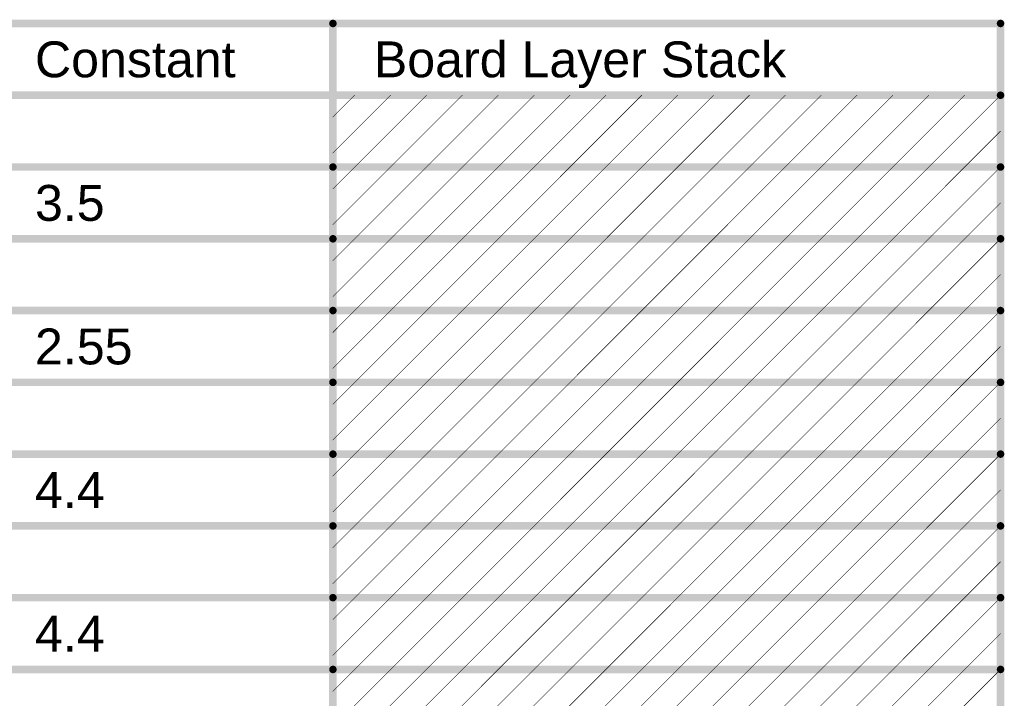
# Model space of a CAD drawing. Header units: inches. Extents: x -23 to 463, y -58 to 145.
# Tile 255 of 256: x 136 to 186, y 111 to 145. Entities that reach past the tile are written whole.
import ezdxf

# ---------------------------------------------------------------- set-up
doc = ezdxf.new("R2010")
doc.units = ezdxf.units.IN
doc.layers.add('Top Overlay', color=2, linetype='Continuous')
doc.styles.add('Arial', font='txt', dxfattribs={"height": 0.2})

msp = doc.modelspace()

# ---------------------------------------------------------------- linework, layer by layer
at = {"layer": 'Top Overlay'}
for points, const_width in [([(48.413, 145.198), (186.092, 145.198)], 0.381), ([(152.305, 87.094), (152.305, 145.198)], 0.381), ([(186.092, 87.094), (186.092, 145.198)], 0.381), ([(48.413, 141.566), (186.092, 141.566)], 0.381), ([(152.305, 140.463), (153.408, 141.566)], 0.0254), ([(152.305, 138.647), (155.224, 141.566)], 0.0254), ([(153.408, 137.935), (157.04, 141.566)], 0.0254), ([(155.224, 137.935), (158.856, 141.566)], 0.0254), ([(157.04, 137.935), (160.671, 141.566)], 0.0254), ([(158.856, 137.935), (162.487, 141.566)], 0.0254), ([(160.671, 137.935), (164.303, 141.566)], 0.0254), ([(162.487, 137.935), (166.119, 141.566)], 0.0254), ([(164.303, 137.935), (167.934, 141.566)], 0.0254), ([(166.119, 137.935), (169.75, 141.566)], 0.0254), ([(167.934, 137.935), (171.566, 141.566)], 0.0254), ([(169.75, 137.935), (173.382, 141.566)], 0.0254), ([(171.566, 137.935), (175.197, 141.566)], 0.0254), ([(173.382, 137.935), (177.013, 141.566)], 0.0254), ([(175.197, 137.935), (178.829, 141.566)], 0.0254), ([(177.013, 137.935), (180.645, 141.566)], 0.0254), ([(178.829, 137.935), (182.46, 141.566)], 0.0254), ([(180.645, 137.935), (184.276, 141.566)], 0.0254), ([(182.46, 137.935), (186.092, 141.566)], 0.0254), ([(184.276, 137.935), (186.092, 139.751)], 0.0254), ([(135.157, 137.935), (152.305, 137.935)], 0.381), ([(152.305, 137.935), (186.092, 137.935)], 0.381), ([(152.305, 136.831), (153.408, 137.935)], 0.0254), ([(152.305, 135.016), (155.224, 137.935)], 0.0254), ([(153.408, 134.303), (157.04, 137.935)], 0.0254), ([(155.224, 134.303), (158.856, 137.935)], 0.0254), ([(157.04, 134.303), (160.671, 137.935)], 0.0254), ([(158.856, 134.303), (162.487, 137.935)], 0.0254), ([(160.671, 134.303), (164.303, 137.935)], 0.0254), ([(162.487, 134.303), (166.119, 137.935)], 0.0254), ([(164.303, 134.303), (167.934, 137.935)], 0.0254), ([(166.119, 134.303), (169.75, 137.935)], 0.0254), ([(167.934, 134.303), (171.566, 137.935)], 0.0254), ([(169.75, 134.303), (173.382, 137.935)], 0.0254), ([(171.566, 134.303), (175.197, 137.935)], 0.0254), ([(173.382, 134.303), (177.013, 137.935)], 0.0254), ([(175.197, 134.303), (178.829, 137.935)], 0.0254), ([(177.013, 134.303), (180.645, 137.935)], 0.0254), ([(178.829, 134.303), (182.46, 137.935)], 0.0254), ([(180.645, 134.303), (184.276, 137.935)], 0.0254), ([(182.46, 134.303), (186.092, 137.935)], 0.0254), ([(184.276, 134.303), (186.092, 136.119)], 0.0254), ([(135.157, 134.303), (152.305, 134.303)], 0.381), ([(152.305, 134.303), (186.092, 134.303)], 0.381), ([(152.305, 133.2), (153.408, 134.303)], 0.0254), ([(152.305, 131.384), (155.224, 134.303)], 0.0254), ([(153.408, 130.672), (157.04, 134.303)], 0.0254), ([(155.224, 130.672), (158.856, 134.303)], 0.0254), ([(157.04, 130.672), (160.671, 134.303)], 0.0254), ([(158.856, 130.672), (162.487, 134.303)], 0.0254), ([(160.671, 130.672), (164.303, 134.303)], 0.0254), ([(162.487, 130.672), (166.119, 134.303)], 0.0254), ([(164.303, 130.672), (167.934, 134.303)], 0.0254), ([(166.119, 130.672), (169.75, 134.303)], 0.0254), ([(167.934, 130.672), (171.566, 134.303)], 0.0254), ([(169.75, 130.672), (173.382, 134.303)], 0.0254), ([(171.566, 130.672), (175.197, 134.303)], 0.0254), ([(173.382, 130.672), (177.013, 134.303)], 0.0254), ([(175.197, 130.672), (178.829, 134.303)], 0.0254), ([(177.013, 130.672), (180.645, 134.303)], 0.0254), ([(178.829, 130.672), (182.46, 134.303)], 0.0254), ([(180.645, 130.672), (184.276, 134.303)], 0.0254), ([(182.46, 130.672), (186.092, 134.303)], 0.0254), ([(184.276, 130.672), (186.092, 132.488)], 0.0254), ([(135.157, 130.672), (152.305, 130.672)], 0.381), ([(152.305, 130.672), (186.092, 130.672)], 0.381), ([(152.305, 129.568), (153.408, 130.672)], 0.0254), ([(152.305, 127.753), (155.224, 130.672)], 0.0254), ([(153.408, 127.04), (157.04, 130.672)], 0.0254), ([(155.224, 127.04), (158.856, 130.672)], 0.0254), ([(157.04, 127.04), (160.671, 130.672)], 0.0254), ([(158.856, 127.04), (162.487, 130.672)], 0.0254), ([(160.671, 127.04), (164.303, 130.672)], 0.0254), ([(162.487, 127.04), (166.119, 130.672)], 0.0254), ([(164.303, 127.04), (167.934, 130.672)], 0.0254), ([(166.119, 127.04), (169.75, 130.672)], 0.0254), ([(167.934, 127.04), (171.566, 130.672)], 0.0254), ([(169.75, 127.04), (173.382, 130.672)], 0.0254), ([(171.566, 127.04), (175.197, 130.672)], 0.0254), ([(173.382, 127.04), (177.013, 130.672)], 0.0254), ([(175.197, 127.04), (178.829, 130.672)], 0.0254), ([(177.013, 127.04), (180.645, 130.672)], 0.0254), ([(178.829, 127.04), (182.46, 130.672)], 0.0254), ([(180.645, 127.04), (184.276, 130.672)], 0.0254), ([(182.46, 127.04), (186.092, 130.672)], 0.0254), ([(184.276, 127.04), (186.092, 128.856)], 0.0254), ([(135.157, 127.04), (152.305, 127.04)], 0.381), ([(152.305, 127.04), (186.092, 127.04)], 0.381), ([(152.305, 125.937), (153.408, 127.04)], 0.0254), ([(152.305, 124.121), (155.224, 127.04)], 0.0254), ([(153.408, 123.409), (157.04, 127.04)], 0.0254), ([(155.224, 123.409), (158.856, 127.04)], 0.0254), ([(157.04, 123.409), (160.671, 127.04)], 0.0254), ([(158.856, 123.409), (162.487, 127.04)], 0.0254), ([(160.671, 123.409), (164.303, 127.04)], 0.0254), ([(162.487, 123.409), (166.119, 127.04)], 0.0254), ([(164.303, 123.409), (167.934, 127.04)], 0.0254), ([(166.119, 123.409), (169.75, 127.04)], 0.0254), ([(167.934, 123.409), (171.566, 127.04)], 0.0254), ([(169.75, 123.409), (173.382, 127.04)], 0.0254), ([(171.566, 123.409), (175.197, 127.04)], 0.0254), ([(173.382, 123.409), (177.013, 127.04)], 0.0254), ([(175.197, 123.409), (178.829, 127.04)], 0.0254), ([(177.013, 123.409), (180.645, 127.04)], 0.0254), ([(178.829, 123.409), (182.46, 127.04)], 0.0254), ([(180.645, 123.409), (184.276, 127.04)], 0.0254), ([(182.46, 123.409), (186.092, 127.04)], 0.0254), ([(184.276, 123.409), (186.092, 125.225)], 0.0254), ([(135.157, 123.409), (152.305, 123.409)], 0.381), ([(152.305, 123.409), (186.092, 123.409)], 0.381), ([(152.305, 122.305), (153.408, 123.409)], 0.0254), ([(152.305, 120.49), (155.224, 123.409)], 0.0254), ([(153.408, 119.777), (157.04, 123.409)], 0.0254), ([(155.224, 119.777), (158.856, 123.409)], 0.0254), ([(157.04, 119.777), (160.671, 123.409)], 0.0254), ([(158.856, 119.777), (162.487, 123.409)], 0.0254), ([(160.671, 119.777), (164.303, 123.409)], 0.0254), ([(162.487, 119.777), (166.119, 123.409)], 0.0254), ([(164.303, 119.777), (167.934, 123.409)], 0.0254), ([(166.119, 119.777), (169.75, 123.409)], 0.0254), ([(167.934, 119.777), (171.566, 123.409)], 0.0254), ([(169.75, 119.777), (173.382, 123.409)], 0.0254), ([(171.566, 119.777), (175.197, 123.409)], 0.0254), ([(173.382, 119.777), (177.013, 123.409)], 0.0254), ([(175.197, 119.777), (178.829, 123.409)], 0.0254), ([(177.013, 119.777), (180.645, 123.409)], 0.0254), ([(178.829, 119.777), (182.46, 123.409)], 0.0254), ([(180.645, 119.777), (184.276, 123.409)], 0.0254), ([(182.46, 119.777), (186.092, 123.409)], 0.0254), ([(184.276, 119.777), (186.092, 121.593)], 0.0254), ([(135.157, 119.777), (152.305, 119.777)], 0.381), ([(152.305, 119.777), (186.092, 119.777)], 0.381), ([(152.305, 118.674), (153.408, 119.777)], 0.0254), ([(152.305, 116.858), (155.224, 119.777)], 0.0254), ([(153.408, 116.146), (157.04, 119.777)], 0.0254), ([(155.224, 116.146), (158.856, 119.777)], 0.0254), ([(157.04, 116.146), (160.671, 119.777)], 0.0254), ([(158.856, 116.146), (162.487, 119.777)], 0.0254), ([(160.671, 116.146), (164.303, 119.777)], 0.0254), ([(162.487, 116.146), (166.119, 119.777)], 0.0254), ([(164.303, 116.146), (167.934, 119.777)], 0.0254), ([(166.119, 116.146), (169.75, 119.777)], 0.0254), ([(167.934, 116.146), (171.566, 119.777)], 0.0254), ([(169.75, 116.146), (173.382, 119.777)], 0.0254), ([(171.566, 116.146), (175.197, 119.777)], 0.0254), ([(173.382, 116.146), (177.013, 119.777)], 0.0254), ([(175.197, 116.146), (178.829, 119.777)], 0.0254), ([(177.013, 116.146), (180.645, 119.777)], 0.0254), ([(178.829, 116.146), (182.46, 119.777)], 0.0254), ([(180.645, 116.146), (184.276, 119.777)], 0.0254), ([(182.46, 116.146), (186.092, 119.777)], 0.0254), ([(184.276, 116.146), (186.092, 117.962)], 0.0254), ([(135.157, 116.146), (152.305, 116.146)], 0.381), ([(152.305, 116.146), (186.092, 116.146)], 0.381), ([(152.305, 115.042), (153.408, 116.146)], 0.0254), ([(152.305, 113.227), (155.224, 116.146)], 0.0254), ([(153.408, 112.515), (157.04, 116.146)], 0.0254), ([(155.224, 112.515), (158.856, 116.146)], 0.0254), ([(157.04, 112.515), (160.671, 116.146)], 0.0254), ([(158.856, 112.515), (162.487, 116.146)], 0.0254), ([(160.671, 112.515), (164.303, 116.146)], 0.0254), ([(162.487, 112.515), (166.119, 116.146)], 0.0254), ([(164.303, 112.515), (167.934, 116.146)], 0.0254), ([(166.119, 112.515), (169.75, 116.146)], 0.0254), ([(167.934, 112.515), (171.566, 116.146)], 0.0254), ([(169.75, 112.515), (173.382, 116.146)], 0.0254), ([(171.566, 112.515), (175.197, 116.146)], 0.0254), ([(173.382, 112.515), (177.013, 116.146)], 0.0254), ([(175.197, 112.515), (178.829, 116.146)], 0.0254), ([(177.013, 112.515), (180.645, 116.146)], 0.0254), ([(178.829, 112.515), (182.46, 116.146)], 0.0254), ([(180.645, 112.515), (184.276, 116.146)], 0.0254), ([(182.46, 112.515), (186.092, 116.146)], 0.0254), ([(184.276, 112.515), (186.092, 114.33)], 0.0254), ([(135.157, 112.515), (152.305, 112.515)], 0.381), ([(152.305, 112.515), (186.092, 112.515)], 0.381), ([(152.305, 111.411), (153.408, 112.515)], 0.0254), ([(152.305, 109.595), (155.224, 112.515)], 0.0254), ([(153.408, 108.883), (157.04, 112.515)], 0.0254), ([(155.224, 108.883), (158.856, 112.515)], 0.0254), ([(157.04, 108.883), (160.671, 112.515)], 0.0254), ([(158.856, 108.883), (162.487, 112.515)], 0.0254), ([(160.671, 108.883), (164.303, 112.515)], 0.0254), ([(162.487, 108.883), (166.119, 112.515)], 0.0254), ([(164.303, 108.883), (167.934, 112.515)], 0.0254), ([(166.119, 108.883), (169.75, 112.515)], 0.0254), ([(167.934, 108.883), (171.566, 112.515)], 0.0254), ([(169.75, 108.883), (173.382, 112.515)], 0.0254), ([(171.566, 108.883), (175.197, 112.515)], 0.0254), ([(173.382, 108.883), (177.013, 112.515)], 0.0254), ([(175.197, 108.883), (178.829, 112.515)], 0.0254), ([(177.013, 108.883), (180.645, 112.515)], 0.0254), ([(178.829, 108.883), (182.46, 112.515)], 0.0254), ([(180.645, 108.883), (184.276, 112.515)], 0.0254), ([(182.46, 108.883), (186.092, 112.515)], 0.0254)]:
    msp.add_lwpolyline(points, dxfattribs=dict(at, const_width=const_width))
for points, const_width in [([(152.21, 145.198, 1), (152.4, 145.198, 1)], 0.191), ([(185.997, 145.198, 1), (186.187, 145.198, 1)], 0.191), ([(185.997, 145.198, 1), (186.187, 145.198, 1)], 0.191), ([(153.402, 141.566, 1), (153.415, 141.566, 1)], 0.0127), ([(155.218, 141.566, 1), (155.231, 141.566, 1)], 0.0127), ([(157.034, 141.566, 1), (157.046, 141.566, 1)], 0.0127), ([(158.849, 141.566, 1), (158.862, 141.566, 1)], 0.0127), ([(160.665, 141.566, 1), (160.678, 141.566, 1)], 0.0127), ([(162.481, 141.566, 1), (162.494, 141.566, 1)], 0.0127), ([(164.297, 141.566, 1), (164.309, 141.566, 1)], 0.0127), ([(166.112, 141.566, 1), (166.125, 141.566, 1)], 0.0127), ([(167.928, 141.566, 1), (167.941, 141.566, 1)], 0.0127), ([(169.744, 141.566, 1), (169.756, 141.566, 1)], 0.0127), ([(171.56, 141.566, 1), (171.572, 141.566, 1)], 0.0127), ([(173.375, 141.566, 1), (173.388, 141.566, 1)], 0.0127), ([(175.191, 141.566, 1), (175.204, 141.566, 1)], 0.0127), ([(177.007, 141.566, 1), (177.019, 141.566, 1)], 0.0127), ([(178.823, 141.566, 1), (178.835, 141.566, 1)], 0.0127), ([(180.638, 141.566, 1), (180.651, 141.566, 1)], 0.0127), ([(182.454, 141.566, 1), (182.467, 141.566, 1)], 0.0127), ([(184.27, 141.566, 1), (184.282, 141.566, 1)], 0.0127), ([(185.997, 141.566, 1), (186.187, 141.566, 1)], 0.191), ([(186.085, 141.566, 1), (186.098, 141.566, 1)], 0.0127), ([(152.298, 140.463, 1), (152.311, 140.463, 1)], 0.0127), ([(186.085, 139.751, 1), (186.098, 139.751, 1)], 0.0127), ([(152.298, 138.647, 1), (152.311, 138.647, 1)], 0.0127), ([(152.21, 137.935, 1), (152.4, 137.935, 1)], 0.191), ([(152.21, 137.935, 1), (152.4, 137.935, 1)], 0.191), ([(185.997, 137.935, 1), (186.187, 137.935, 1)], 0.191), ([(153.402, 137.935, 1), (153.415, 137.935, 1)], 0.0127), ([(153.402, 137.935, 1), (153.415, 137.935, 1)], 0.0127), ([(155.218, 137.935, 1), (155.231, 137.935, 1)], 0.0127), ([(155.218, 137.935, 1), (155.231, 137.935, 1)], 0.0127), ([(157.034, 137.935, 1), (157.046, 137.935, 1)], 0.0127), ([(157.034, 137.935, 1), (157.046, 137.935, 1)], 0.0127), ([(158.849, 137.935, 1), (158.862, 137.935, 1)], 0.0127), ([(158.849, 137.935, 1), (158.862, 137.935, 1)], 0.0127), ([(160.665, 137.935, 1), (160.678, 137.935, 1)], 0.0127), ([(160.665, 137.935, 1), (160.678, 137.935, 1)], 0.0127), ([(162.481, 137.935, 1), (162.494, 137.935, 1)], 0.0127), ([(162.481, 137.935, 1), (162.494, 137.935, 1)], 0.0127), ([(164.297, 137.935, 1), (164.309, 137.935, 1)], 0.0127), ([(164.297, 137.935, 1), (164.309, 137.935, 1)], 0.0127), ([(166.112, 137.935, 1), (166.125, 137.935, 1)], 0.0127), ([(166.112, 137.935, 1), (166.125, 137.935, 1)], 0.0127), ([(167.928, 137.935, 1), (167.941, 137.935, 1)], 0.0127), ([(167.928, 137.935, 1), (167.941, 137.935, 1)], 0.0127), ([(169.744, 137.935, 1), (169.756, 137.935, 1)], 0.0127), ([(169.744, 137.935, 1), (169.756, 137.935, 1)], 0.0127), ([(171.56, 137.935, 1), (171.572, 137.935, 1)], 0.0127), ([(171.56, 137.935, 1), (171.572, 137.935, 1)], 0.0127), ([(173.375, 137.935, 1), (173.388, 137.935, 1)], 0.0127), ([(173.375, 137.935, 1), (173.388, 137.935, 1)], 0.0127), ([(175.191, 137.935, 1), (175.204, 137.935, 1)], 0.0127), ([(175.191, 137.935, 1), (175.204, 137.935, 1)], 0.0127), ([(177.007, 137.935, 1), (177.019, 137.935, 1)], 0.0127), ([(177.007, 137.935, 1), (177.019, 137.935, 1)], 0.0127), ([(178.823, 137.935, 1), (178.835, 137.935, 1)], 0.0127), ([(178.823, 137.935, 1), (178.835, 137.935, 1)], 0.0127), ([(180.638, 137.935, 1), (180.651, 137.935, 1)], 0.0127), ([(180.638, 137.935, 1), (180.651, 137.935, 1)], 0.0127), ([(182.454, 137.935, 1), (182.467, 137.935, 1)], 0.0127), ([(182.454, 137.935, 1), (182.467, 137.935, 1)], 0.0127), ([(184.27, 137.935, 1), (184.282, 137.935, 1)], 0.0127), ([(184.27, 137.935, 1), (184.282, 137.935, 1)], 0.0127), ([(186.085, 137.935, 1), (186.098, 137.935, 1)], 0.0127), ([(152.298, 136.831, 1), (152.311, 136.831, 1)], 0.0127), ([(186.085, 136.119, 1), (186.098, 136.119, 1)], 0.0127), ([(152.298, 135.016, 1), (152.311, 135.016, 1)], 0.0127), ([(152.21, 134.303, 1), (152.4, 134.303, 1)], 0.191), ([(152.21, 134.303, 1), (152.4, 134.303, 1)], 0.191), ([(153.402, 134.303, 1), (153.415, 134.303, 1)], 0.0127), ([(153.402, 134.303, 1), (153.415, 134.303, 1)], 0.0127), ([(155.218, 134.303, 1), (155.231, 134.303, 1)], 0.0127), ([(155.218, 134.303, 1), (155.231, 134.303, 1)], 0.0127), ([(157.034, 134.303, 1), (157.046, 134.303, 1)], 0.0127), ([(157.034, 134.303, 1), (157.046, 134.303, 1)], 0.0127), ([(158.849, 134.303, 1), (158.862, 134.303, 1)], 0.0127), ([(158.849, 134.303, 1), (158.862, 134.303, 1)], 0.0127), ([(160.665, 134.303, 1), (160.678, 134.303, 1)], 0.0127), ([(160.665, 134.303, 1), (160.678, 134.303, 1)], 0.0127), ([(162.481, 134.303, 1), (162.494, 134.303, 1)], 0.0127), ([(162.481, 134.303, 1), (162.494, 134.303, 1)], 0.0127), ([(164.297, 134.303, 1), (164.309, 134.303, 1)], 0.0127), ([(164.297, 134.303, 1), (164.309, 134.303, 1)], 0.0127), ([(166.112, 134.303, 1), (166.125, 134.303, 1)], 0.0127), ([(166.112, 134.303, 1), (166.125, 134.303, 1)], 0.0127), ([(167.928, 134.303, 1), (167.941, 134.303, 1)], 0.0127), ([(167.928, 134.303, 1), (167.941, 134.303, 1)], 0.0127), ([(169.744, 134.303, 1), (169.756, 134.303, 1)], 0.0127), ([(169.744, 134.303, 1), (169.756, 134.303, 1)], 0.0127), ([(171.56, 134.303, 1), (171.572, 134.303, 1)], 0.0127), ([(171.56, 134.303, 1), (171.572, 134.303, 1)], 0.0127), ([(173.375, 134.303, 1), (173.388, 134.303, 1)], 0.0127), ([(173.375, 134.303, 1), (173.388, 134.303, 1)], 0.0127), ([(175.191, 134.303, 1), (175.204, 134.303, 1)], 0.0127), ([(175.191, 134.303, 1), (175.204, 134.303, 1)], 0.0127), ([(177.007, 134.303, 1), (177.019, 134.303, 1)], 0.0127), ([(177.007, 134.303, 1), (177.019, 134.303, 1)], 0.0127), ([(178.823, 134.303, 1), (178.835, 134.303, 1)], 0.0127), ([(178.823, 134.303, 1), (178.835, 134.303, 1)], 0.0127), ([(180.638, 134.303, 1), (180.651, 134.303, 1)], 0.0127), ([(180.638, 134.303, 1), (180.651, 134.303, 1)], 0.0127), ([(182.454, 134.303, 1), (182.467, 134.303, 1)], 0.0127), ([(182.454, 134.303, 1), (182.467, 134.303, 1)], 0.0127), ([(184.27, 134.303, 1), (184.282, 134.303, 1)], 0.0127), ([(184.27, 134.303, 1), (184.282, 134.303, 1)], 0.0127), ([(185.997, 134.303, 1), (186.187, 134.303, 1)], 0.191), ([(186.085, 134.303, 1), (186.098, 134.303, 1)], 0.0127), ([(152.298, 133.2, 1), (152.311, 133.2, 1)], 0.0127), ([(186.085, 132.488, 1), (186.098, 132.488, 1)], 0.0127), ([(152.298, 131.384, 1), (152.311, 131.384, 1)], 0.0127), ([(152.21, 130.672, 1), (152.4, 130.672, 1)], 0.191), ([(152.21, 130.672, 1), (152.4, 130.672, 1)], 0.191), ([(153.402, 130.672, 1), (153.415, 130.672, 1)], 0.0127), ([(153.402, 130.672, 1), (153.415, 130.672, 1)], 0.0127), ([(155.218, 130.672, 1), (155.231, 130.672, 1)], 0.0127), ([(155.218, 130.672, 1), (155.231, 130.672, 1)], 0.0127), ([(157.034, 130.672, 1), (157.046, 130.672, 1)], 0.0127), ([(157.034, 130.672, 1), (157.046, 130.672, 1)], 0.0127), ([(158.849, 130.672, 1), (158.862, 130.672, 1)], 0.0127), ([(158.849, 130.672, 1), (158.862, 130.672, 1)], 0.0127), ([(160.665, 130.672, 1), (160.678, 130.672, 1)], 0.0127), ([(160.665, 130.672, 1), (160.678, 130.672, 1)], 0.0127), ([(162.481, 130.672, 1), (162.494, 130.672, 1)], 0.0127), ([(162.481, 130.672, 1), (162.494, 130.672, 1)], 0.0127), ([(164.297, 130.672, 1), (164.309, 130.672, 1)], 0.0127), ([(164.297, 130.672, 1), (164.309, 130.672, 1)], 0.0127), ([(166.112, 130.672, 1), (166.125, 130.672, 1)], 0.0127), ([(166.112, 130.672, 1), (166.125, 130.672, 1)], 0.0127), ([(167.928, 130.672, 1), (167.941, 130.672, 1)], 0.0127), ([(167.928, 130.672, 1), (167.941, 130.672, 1)], 0.0127), ([(169.744, 130.672, 1), (169.756, 130.672, 1)], 0.0127), ([(169.744, 130.672, 1), (169.756, 130.672, 1)], 0.0127), ([(171.56, 130.672, 1), (171.572, 130.672, 1)], 0.0127), ([(171.56, 130.672, 1), (171.572, 130.672, 1)], 0.0127), ([(173.375, 130.672, 1), (173.388, 130.672, 1)], 0.0127), ([(173.375, 130.672, 1), (173.388, 130.672, 1)], 0.0127), ([(175.191, 130.672, 1), (175.204, 130.672, 1)], 0.0127), ([(175.191, 130.672, 1), (175.204, 130.672, 1)], 0.0127), ([(177.007, 130.672, 1), (177.019, 130.672, 1)], 0.0127), ([(177.007, 130.672, 1), (177.019, 130.672, 1)], 0.0127), ([(178.823, 130.672, 1), (178.835, 130.672, 1)], 0.0127), ([(178.823, 130.672, 1), (178.835, 130.672, 1)], 0.0127), ([(180.638, 130.672, 1), (180.651, 130.672, 1)], 0.0127), ([(180.638, 130.672, 1), (180.651, 130.672, 1)], 0.0127), ([(182.454, 130.672, 1), (182.467, 130.672, 1)], 0.0127), ([(182.454, 130.672, 1), (182.467, 130.672, 1)], 0.0127), ([(184.27, 130.672, 1), (184.282, 130.672, 1)], 0.0127), ([(184.27, 130.672, 1), (184.282, 130.672, 1)], 0.0127), ([(185.997, 130.672, 1), (186.187, 130.672, 1)], 0.191), ([(186.085, 130.672, 1), (186.098, 130.672, 1)], 0.0127), ([(152.298, 129.568, 1), (152.311, 129.568, 1)], 0.0127), ([(186.085, 128.856, 1), (186.098, 128.856, 1)], 0.0127), ([(152.298, 127.753, 1), (152.311, 127.753, 1)], 0.0127), ([(152.21, 127.04, 1), (152.4, 127.04, 1)], 0.191), ([(152.21, 127.04, 1), (152.4, 127.04, 1)], 0.191), ([(185.997, 127.04, 1), (186.187, 127.04, 1)], 0.191), ([(153.402, 127.04, 1), (153.415, 127.04, 1)], 0.0127), ([(153.402, 127.04, 1), (153.415, 127.04, 1)], 0.0127), ([(155.218, 127.04, 1), (155.231, 127.04, 1)], 0.0127), ([(155.218, 127.04, 1), (155.231, 127.04, 1)], 0.0127), ([(157.034, 127.04, 1), (157.046, 127.04, 1)], 0.0127), ([(157.034, 127.04, 1), (157.046, 127.04, 1)], 0.0127), ([(158.849, 127.04, 1), (158.862, 127.04, 1)], 0.0127), ([(158.849, 127.04, 1), (158.862, 127.04, 1)], 0.0127), ([(160.665, 127.04, 1), (160.678, 127.04, 1)], 0.0127), ([(160.665, 127.04, 1), (160.678, 127.04, 1)], 0.0127), ([(162.481, 127.04, 1), (162.494, 127.04, 1)], 0.0127), ([(162.481, 127.04, 1), (162.494, 127.04, 1)], 0.0127), ([(164.297, 127.04, 1), (164.309, 127.04, 1)], 0.0127), ([(164.297, 127.04, 1), (164.309, 127.04, 1)], 0.0127), ([(166.112, 127.04, 1), (166.125, 127.04, 1)], 0.0127), ([(166.112, 127.04, 1), (166.125, 127.04, 1)], 0.0127), ([(167.928, 127.04, 1), (167.941, 127.04, 1)], 0.0127), ([(167.928, 127.04, 1), (167.941, 127.04, 1)], 0.0127), ([(169.744, 127.04, 1), (169.756, 127.04, 1)], 0.0127), ([(169.744, 127.04, 1), (169.756, 127.04, 1)], 0.0127), ([(171.56, 127.04, 1), (171.572, 127.04, 1)], 0.0127), ([(171.56, 127.04, 1), (171.572, 127.04, 1)], 0.0127), ([(173.375, 127.04, 1), (173.388, 127.04, 1)], 0.0127), ([(173.375, 127.04, 1), (173.388, 127.04, 1)], 0.0127), ([(175.191, 127.04, 1), (175.204, 127.04, 1)], 0.0127), ([(175.191, 127.04, 1), (175.204, 127.04, 1)], 0.0127), ([(177.007, 127.04, 1), (177.019, 127.04, 1)], 0.0127), ([(177.007, 127.04, 1), (177.019, 127.04, 1)], 0.0127), ([(178.823, 127.04, 1), (178.835, 127.04, 1)], 0.0127), ([(178.823, 127.04, 1), (178.835, 127.04, 1)], 0.0127), ([(180.638, 127.04, 1), (180.651, 127.04, 1)], 0.0127), ([(180.638, 127.04, 1), (180.651, 127.04, 1)], 0.0127), ([(182.454, 127.04, 1), (182.467, 127.04, 1)], 0.0127), ([(182.454, 127.04, 1), (182.467, 127.04, 1)], 0.0127), ([(184.27, 127.04, 1), (184.282, 127.04, 1)], 0.0127), ([(184.27, 127.04, 1), (184.282, 127.04, 1)], 0.0127), ([(186.085, 127.04, 1), (186.098, 127.04, 1)], 0.0127), ([(152.298, 125.937, 1), (152.311, 125.937, 1)], 0.0127), ([(186.085, 125.225, 1), (186.098, 125.225, 1)], 0.0127), ([(152.298, 124.121, 1), (152.311, 124.121, 1)], 0.0127), ([(152.21, 123.409, 1), (152.4, 123.409, 1)], 0.191), ([(152.21, 123.409, 1), (152.4, 123.409, 1)], 0.191), ([(185.997, 123.409, 1), (186.187, 123.409, 1)], 0.191), ([(153.402, 123.409, 1), (153.415, 123.409, 1)], 0.0127), ([(153.402, 123.409, 1), (153.415, 123.409, 1)], 0.0127), ([(155.218, 123.409, 1), (155.231, 123.409, 1)], 0.0127), ([(155.218, 123.409, 1), (155.231, 123.409, 1)], 0.0127), ([(157.034, 123.409, 1), (157.046, 123.409, 1)], 0.0127), ([(157.034, 123.409, 1), (157.046, 123.409, 1)], 0.0127), ([(158.849, 123.409, 1), (158.862, 123.409, 1)], 0.0127), ([(158.849, 123.409, 1), (158.862, 123.409, 1)], 0.0127), ([(160.665, 123.409, 1), (160.678, 123.409, 1)], 0.0127), ([(160.665, 123.409, 1), (160.678, 123.409, 1)], 0.0127), ([(162.481, 123.409, 1), (162.494, 123.409, 1)], 0.0127), ([(162.481, 123.409, 1), (162.494, 123.409, 1)], 0.0127), ([(164.297, 123.409, 1), (164.309, 123.409, 1)], 0.0127), ([(164.297, 123.409, 1), (164.309, 123.409, 1)], 0.0127), ([(166.112, 123.409, 1), (166.125, 123.409, 1)], 0.0127), ([(166.112, 123.409, 1), (166.125, 123.409, 1)], 0.0127), ([(167.928, 123.409, 1), (167.941, 123.409, 1)], 0.0127), ([(167.928, 123.409, 1), (167.941, 123.409, 1)], 0.0127), ([(169.744, 123.409, 1), (169.756, 123.409, 1)], 0.0127), ([(169.744, 123.409, 1), (169.756, 123.409, 1)], 0.0127), ([(171.56, 123.409, 1), (171.572, 123.409, 1)], 0.0127), ([(171.56, 123.409, 1), (171.572, 123.409, 1)], 0.0127), ([(173.375, 123.409, 1), (173.388, 123.409, 1)], 0.0127), ([(173.375, 123.409, 1), (173.388, 123.409, 1)], 0.0127), ([(175.191, 123.409, 1), (175.204, 123.409, 1)], 0.0127), ([(175.191, 123.409, 1), (175.204, 123.409, 1)], 0.0127), ([(177.007, 123.409, 1), (177.019, 123.409, 1)], 0.0127), ([(177.007, 123.409, 1), (177.019, 123.409, 1)], 0.0127), ([(178.823, 123.409, 1), (178.835, 123.409, 1)], 0.0127), ([(178.823, 123.409, 1), (178.835, 123.409, 1)], 0.0127), ([(180.638, 123.409, 1), (180.651, 123.409, 1)], 0.0127), ([(180.638, 123.409, 1), (180.651, 123.409, 1)], 0.0127), ([(182.454, 123.409, 1), (182.467, 123.409, 1)], 0.0127), ([(182.454, 123.409, 1), (182.467, 123.409, 1)], 0.0127), ([(184.27, 123.409, 1), (184.282, 123.409, 1)], 0.0127), ([(184.27, 123.409, 1), (184.282, 123.409, 1)], 0.0127), ([(186.085, 123.409, 1), (186.098, 123.409, 1)], 0.0127), ([(152.298, 122.305, 1), (152.311, 122.305, 1)], 0.0127), ([(186.085, 121.593, 1), (186.098, 121.593, 1)], 0.0127), ([(152.298, 120.49, 1), (152.311, 120.49, 1)], 0.0127), ([(152.21, 119.777, 1), (152.4, 119.777, 1)], 0.191), ([(152.21, 119.777, 1), (152.4, 119.777, 1)], 0.191), ([(153.402, 119.777, 1), (153.415, 119.777, 1)], 0.0127), ([(153.402, 119.777, 1), (153.415, 119.777, 1)], 0.0127), ([(155.218, 119.777, 1), (155.231, 119.777, 1)], 0.0127), ([(155.218, 119.777, 1), (155.231, 119.777, 1)], 0.0127), ([(157.034, 119.777, 1), (157.046, 119.777, 1)], 0.0127), ([(157.034, 119.777, 1), (157.046, 119.777, 1)], 0.0127), ([(158.849, 119.777, 1), (158.862, 119.777, 1)], 0.0127), ([(158.849, 119.777, 1), (158.862, 119.777, 1)], 0.0127), ([(160.665, 119.777, 1), (160.678, 119.777, 1)], 0.0127), ([(160.665, 119.777, 1), (160.678, 119.777, 1)], 0.0127), ([(162.481, 119.777, 1), (162.494, 119.777, 1)], 0.0127), ([(162.481, 119.777, 1), (162.494, 119.777, 1)], 0.0127), ([(164.297, 119.777, 1), (164.309, 119.777, 1)], 0.0127), ([(164.297, 119.777, 1), (164.309, 119.777, 1)], 0.0127), ([(166.112, 119.777, 1), (166.125, 119.777, 1)], 0.0127), ([(166.112, 119.777, 1), (166.125, 119.777, 1)], 0.0127), ([(167.928, 119.777, 1), (167.941, 119.777, 1)], 0.0127), ([(167.928, 119.777, 1), (167.941, 119.777, 1)], 0.0127), ([(169.744, 119.777, 1), (169.756, 119.777, 1)], 0.0127), ([(169.744, 119.777, 1), (169.756, 119.777, 1)], 0.0127), ([(171.56, 119.777, 1), (171.572, 119.777, 1)], 0.0127), ([(171.56, 119.777, 1), (171.572, 119.777, 1)], 0.0127), ([(173.375, 119.777, 1), (173.388, 119.777, 1)], 0.0127), ([(173.375, 119.777, 1), (173.388, 119.777, 1)], 0.0127), ([(175.191, 119.777, 1), (175.204, 119.777, 1)], 0.0127), ([(175.191, 119.777, 1), (175.204, 119.777, 1)], 0.0127), ([(177.007, 119.777, 1), (177.019, 119.777, 1)], 0.0127), ([(177.007, 119.777, 1), (177.019, 119.777, 1)], 0.0127), ([(178.823, 119.777, 1), (178.835, 119.777, 1)], 0.0127), ([(178.823, 119.777, 1), (178.835, 119.777, 1)], 0.0127), ([(180.638, 119.777, 1), (180.651, 119.777, 1)], 0.0127), ([(180.638, 119.777, 1), (180.651, 119.777, 1)], 0.0127), ([(182.454, 119.777, 1), (182.467, 119.777, 1)], 0.0127), ([(182.454, 119.777, 1), (182.467, 119.777, 1)], 0.0127), ([(184.27, 119.777, 1), (184.282, 119.777, 1)], 0.0127), ([(184.27, 119.777, 1), (184.282, 119.777, 1)], 0.0127), ([(185.997, 119.777, 1), (186.187, 119.777, 1)], 0.191), ([(186.085, 119.777, 1), (186.098, 119.777, 1)], 0.0127), ([(152.298, 118.674, 1), (152.311, 118.674, 1)], 0.0127), ([(186.085, 117.962, 1), (186.098, 117.962, 1)], 0.0127), ([(152.298, 116.858, 1), (152.311, 116.858, 1)], 0.0127), ([(152.21, 116.146, 1), (152.4, 116.146, 1)], 0.191), ([(152.21, 116.146, 1), (152.4, 116.146, 1)], 0.191), ([(153.402, 116.146, 1), (153.415, 116.146, 1)], 0.0127), ([(153.402, 116.146, 1), (153.415, 116.146, 1)], 0.0127), ([(155.218, 116.146, 1), (155.231, 116.146, 1)], 0.0127), ([(155.218, 116.146, 1), (155.231, 116.146, 1)], 0.0127), ([(157.034, 116.146, 1), (157.046, 116.146, 1)], 0.0127), ([(157.034, 116.146, 1), (157.046, 116.146, 1)], 0.0127), ([(158.849, 116.146, 1), (158.862, 116.146, 1)], 0.0127), ([(158.849, 116.146, 1), (158.862, 116.146, 1)], 0.0127), ([(160.665, 116.146, 1), (160.678, 116.146, 1)], 0.0127), ([(160.665, 116.146, 1), (160.678, 116.146, 1)], 0.0127), ([(162.481, 116.146, 1), (162.494, 116.146, 1)], 0.0127), ([(162.481, 116.146, 1), (162.494, 116.146, 1)], 0.0127), ([(164.297, 116.146, 1), (164.309, 116.146, 1)], 0.0127), ([(164.297, 116.146, 1), (164.309, 116.146, 1)], 0.0127), ([(166.112, 116.146, 1), (166.125, 116.146, 1)], 0.0127), ([(166.112, 116.146, 1), (166.125, 116.146, 1)], 0.0127), ([(167.928, 116.146, 1), (167.941, 116.146, 1)], 0.0127), ([(167.928, 116.146, 1), (167.941, 116.146, 1)], 0.0127), ([(169.744, 116.146, 1), (169.756, 116.146, 1)], 0.0127), ([(169.744, 116.146, 1), (169.756, 116.146, 1)], 0.0127), ([(171.56, 116.146, 1), (171.572, 116.146, 1)], 0.0127), ([(171.56, 116.146, 1), (171.572, 116.146, 1)], 0.0127), ([(173.375, 116.146, 1), (173.388, 116.146, 1)], 0.0127), ([(173.375, 116.146, 1), (173.388, 116.146, 1)], 0.0127), ([(175.191, 116.146, 1), (175.204, 116.146, 1)], 0.0127), ([(175.191, 116.146, 1), (175.204, 116.146, 1)], 0.0127), ([(177.007, 116.146, 1), (177.019, 116.146, 1)], 0.0127), ([(177.007, 116.146, 1), (177.019, 116.146, 1)], 0.0127), ([(178.823, 116.146, 1), (178.835, 116.146, 1)], 0.0127), ([(178.823, 116.146, 1), (178.835, 116.146, 1)], 0.0127), ([(180.638, 116.146, 1), (180.651, 116.146, 1)], 0.0127), ([(180.638, 116.146, 1), (180.651, 116.146, 1)], 0.0127), ([(182.454, 116.146, 1), (182.467, 116.146, 1)], 0.0127), ([(182.454, 116.146, 1), (182.467, 116.146, 1)], 0.0127), ([(184.27, 116.146, 1), (184.282, 116.146, 1)], 0.0127), ([(184.27, 116.146, 1), (184.282, 116.146, 1)], 0.0127), ([(185.997, 116.146, 1), (186.187, 116.146, 1)], 0.191), ([(186.085, 116.146, 1), (186.098, 116.146, 1)], 0.0127), ([(152.298, 115.042, 1), (152.311, 115.042, 1)], 0.0127), ([(186.085, 114.33, 1), (186.098, 114.33, 1)], 0.0127), ([(152.298, 113.227, 1), (152.311, 113.227, 1)], 0.0127), ([(152.21, 112.515, 1), (152.4, 112.515, 1)], 0.191), ([(152.21, 112.515, 1), (152.4, 112.515, 1)], 0.191), ([(185.997, 112.515, 1), (186.187, 112.515, 1)], 0.191), ([(153.402, 112.515, 1), (153.415, 112.515, 1)], 0.0127), ([(153.402, 112.515, 1), (153.415, 112.515, 1)], 0.0127), ([(155.218, 112.515, 1), (155.231, 112.515, 1)], 0.0127), ([(155.218, 112.515, 1), (155.231, 112.515, 1)], 0.0127), ([(157.034, 112.515, 1), (157.046, 112.515, 1)], 0.0127), ([(157.034, 112.515, 1), (157.046, 112.515, 1)], 0.0127), ([(158.849, 112.515, 1), (158.862, 112.515, 1)], 0.0127), ([(158.849, 112.515, 1), (158.862, 112.515, 1)], 0.0127), ([(160.665, 112.515, 1), (160.678, 112.515, 1)], 0.0127), ([(160.665, 112.515, 1), (160.678, 112.515, 1)], 0.0127), ([(162.481, 112.515, 1), (162.494, 112.515, 1)], 0.0127), ([(162.481, 112.515, 1), (162.494, 112.515, 1)], 0.0127), ([(164.297, 112.515, 1), (164.309, 112.515, 1)], 0.0127), ([(164.297, 112.515, 1), (164.309, 112.515, 1)], 0.0127), ([(166.112, 112.515, 1), (166.125, 112.515, 1)], 0.0127), ([(166.112, 112.515, 1), (166.125, 112.515, 1)], 0.0127), ([(167.928, 112.515, 1), (167.941, 112.515, 1)], 0.0127), ([(167.928, 112.515, 1), (167.941, 112.515, 1)], 0.0127), ([(169.744, 112.515, 1), (169.756, 112.515, 1)], 0.0127), ([(169.744, 112.515, 1), (169.756, 112.515, 1)], 0.0127), ([(171.56, 112.515, 1), (171.572, 112.515, 1)], 0.0127), ([(171.56, 112.515, 1), (171.572, 112.515, 1)], 0.0127), ([(173.375, 112.515, 1), (173.388, 112.515, 1)], 0.0127), ([(173.375, 112.515, 1), (173.388, 112.515, 1)], 0.0127), ([(175.191, 112.515, 1), (175.204, 112.515, 1)], 0.0127), ([(175.191, 112.515, 1), (175.204, 112.515, 1)], 0.0127), ([(177.007, 112.515, 1), (177.019, 112.515, 1)], 0.0127), ([(177.007, 112.515, 1), (177.019, 112.515, 1)], 0.0127), ([(178.823, 112.515, 1), (178.835, 112.515, 1)], 0.0127), ([(178.823, 112.515, 1), (178.835, 112.515, 1)], 0.0127), ([(180.638, 112.515, 1), (180.651, 112.515, 1)], 0.0127), ([(180.638, 112.515, 1), (180.651, 112.515, 1)], 0.0127), ([(182.454, 112.515, 1), (182.467, 112.515, 1)], 0.0127), ([(182.454, 112.515, 1), (182.467, 112.515, 1)], 0.0127), ([(184.27, 112.515, 1), (184.282, 112.515, 1)], 0.0127), ([(184.27, 112.515, 1), (184.282, 112.515, 1)], 0.0127), ([(186.085, 112.515, 1), (186.098, 112.515, 1)], 0.0127), ([(152.298, 111.411, 1), (152.311, 111.411, 1)], 0.0127)]:
    msp.add_lwpolyline(points, format="xyb", close=True, dxfattribs=dict(at, const_width=const_width))

# ---------------------------------------------------------------- texts
at = {"layer": 'Top Overlay', "style": 'Arial'}
for s, height, p in [('Constant', 1.8157, (137.226, 142.474)), ('Board Layer Stack', 1.81574, (154.375, 142.474)), ('3.5', 1.8157, (137.226, 135.211)), ('2.55', 1.8157, (137.226, 127.948)), ('4.4', 1.8157, (137.226, 120.685)), ('4.4', 1.8157, (137.226, 113.422))]:
    msp.add_text(s, height=height, dxfattribs=at).set_placement(p)

doc.saveas('drawing.dxf')
